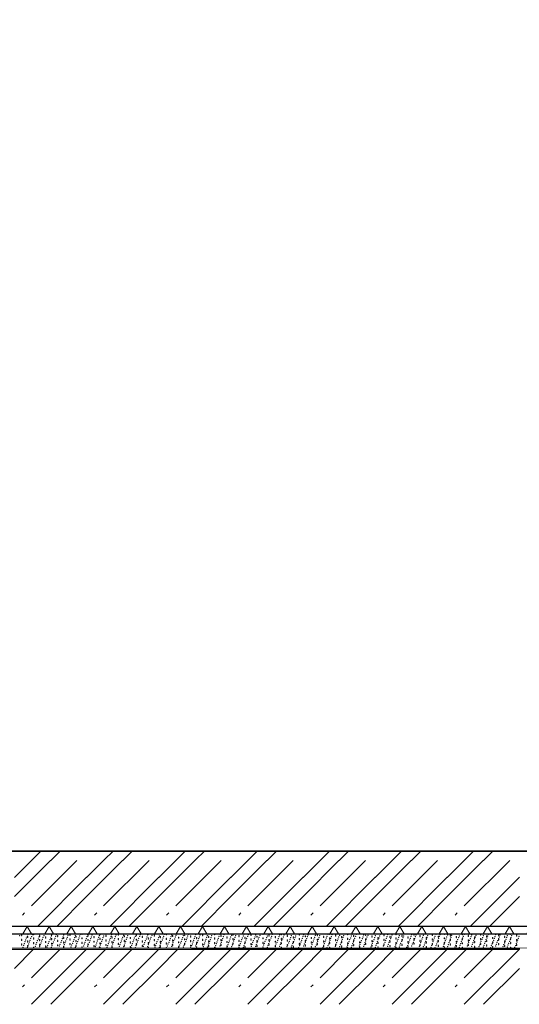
# Model space of a CAD drawing. Header units: millimetres. Extents: x 1798021 to 1815325, y -2500 to 6534.
# Tile 25 of 98: x 1807860 to 1809176, y 95 to 2689. Entities that reach past the tile are written whole.
import ezdxf

# ---------------------------------------------------------------- set-up
doc = ezdxf.new("R2010")
doc.units = ezdxf.units.MM
doc.header["$MEASUREMENT"] = 0
doc.linetypes.add('Wipeout_Contour', pattern=[1000, 0, -1000])
for name, color, linetype in [('2 - KÓTA NS.2D', 7, 'Continuous'), ('2 - ČÁRA HLAVNÍ.2D', 7, 'Continuous'), ('3 - ZÁKLADOVÉ DESKY.3D', 7, 'Continuous'), ('4 - PODLAHY.3D', 7, 'Continuous'), ('4 - ZDIVO - STĚNY NOSNÉ.3D', 7, 'Continuous'), ('Konstrukce – Dělicí čáry vrstev', 7, 'Continuous'), ('Nové_4 - ZDIVO - STĚNY NENOSNÉ.3D', 7, 'Continuous'), ('Nové_Výplně - Povrchové', 7, 'Continuous'), ('Výplně - Povrchové', 7, 'Continuous'), ('Výplně – Řezové', 7, 'Continuous')]:
    doc.layers.add(name, color=color, linetype=linetype)
doc.styles.add('GENEROVANÝ_STYL_1', font='Arial.ttf')
doc.linetypes.add('ČÁRA HYDROIZOLACE', pattern='A,0,[2,A ŘEZ A-A´1.Shx,S=3.968254,R=0,X=0,Y=0.0125],-500,0', length=500)
doc.dimstyles.new('GENEROVANÝ_STYL__1', dxfattribs={"dimtxt": 100, "dimasz": 85.5, "dimexe": 0.18, "dimexo": 450, "dimgap": 0, "dimtad": 1, "dimdec": 0, "dimzin": 0, "dimdsep": 46, "dimtxsty": 'GENEROVANÝ_STYL_1', "dimblk": 'ARROWHEAD_6', "dimblk1": 'ARROWHEAD_6', "dimblk2": 'ARROWHEAD_6', "dimcen": 0.09, "dimclrd": 256, "dimclre": 256, "dimclrt": 256, "dimazin": 0, "dimtfac": 1, "dimtdec": 4, "dimtmove": 0, "dimatfit": 3, "dimfxl": 1, "dimtolj": 1, "dimtzin": 0, "dimarcsym": 0})

# ---------------------------------------------------------------- blocks, each defined once
blk = doc.blocks.new('*X8', base_point=(1118812.4, 0))
at = {"layer": 'Výplně – Řezové', "color": 7, "linetype": 'Continuous', "lineweight": 0}
for p, q in [((1807891.3, 473.5), (1807917.8, 500)), ((1807941.9, 473.5), (1807968.4, 500)), ((1808081.3, 473.5), (1808107.8, 500)), ((1808131.9, 473.5), (1808158.4, 500)), ((1808271.3, 473.5), (1808297.8, 500)), ((1808321.9, 473.5), (1808348.4, 500)), ((1808461.3, 473.5), (1808487.8, 500)), ((1808511.9, 473.5), (1808538.4, 500)), ((1808651.3, 473.5), (1808677.8, 500)), ((1808701.9, 473.5), (1808728.4, 500)), ((1808841.3, 473.5), (1808867.8, 500)), ((1808891.9, 473.5), (1808918.4, 500)), ((1809031.3, 473.5), (1809057.8, 500)), ((1809081.9, 473.5), (1809108.4, 500)), ((1807846.6, 428.8), (1807891.3, 473.5)), ((1807846.6, 378.8), (1807941.3, 473.5)), ((1807891.3, 353.8), (1808011, 473.5)), ((1808036.6, 428.8), (1808081.3, 473.5)), ((1808036.6, 378.8), (1808131.3, 473.5)), ((1808081.3, 353.8), (1808201, 473.5)), ((1808226.6, 428.8), (1808271.3, 473.5)), ((1808226.6, 378.8), (1808321.3, 473.5)), ((1808271.3, 353.8), (1808391, 473.5)), ((1808416.6, 428.8), (1808461.3, 473.5)), ((1808416.6, 378.8), (1808511.3, 473.5)), ((1808461.3, 353.8), (1808581, 473.5)), ((1808606.6, 428.8), (1808651.3, 473.5)), ((1808606.6, 378.8), (1808701.3, 473.5)), ((1808651.3, 353.8), (1808771, 473.5)), ((1808796.6, 428.8), (1808841.3, 473.5)), ((1808796.6, 378.8), (1808891.3, 473.5)), ((1808841.3, 353.8), (1808961, 473.5)), ((1808986.6, 428.8), (1809031.3, 473.5)), ((1808986.6, 378.8), (1809081.3, 473.5)), ((1809031.3, 353.8), (1809151, 473.5)), ((1807907.2, 300), (1808036.6, 429.4)), ((1808097.2, 300), (1808226.6, 429.4)), ((1808287.2, 300), (1808416.6, 429.4)), ((1808477.2, 300), (1808606.6, 429.4)), ((1808667.2, 300), (1808796.6, 429.4)), ((1808857.2, 300), (1808986.6, 429.4)), ((1809047.2, 300), (1809176.6, 429.4)), ((1807957.8, 300), (1808036.6, 378.8)), ((1808147.8, 300), (1808226.6, 378.8)), ((1808337.8, 300), (1808416.6, 378.8)), ((1808527.8, 300), (1808606.6, 378.8)), ((1808717.8, 300), (1808796.6, 378.8)), ((1808907.8, 300), (1808986.6, 378.8)), ((1809097.8, 300), (1809176.6, 378.8)), ((1807867.3, 329.9), (1807873, 335.5)), ((1808057.3, 329.9), (1808063, 335.5)), ((1808247.3, 329.9), (1808253, 335.5)), ((1808437.3, 329.9), (1808443, 335.5)), ((1808627.3, 329.9), (1808633, 335.5)), ((1808817.3, 329.9), (1808823, 335.5)), ((1809007.3, 329.9), (1809013, 335.5))]:
    blk.add_line(p, q, dxfattribs=at)
blk = doc.blocks.new('Řez_4', base_point=(1118812.4, 0))
at = {"layer": 'Výplně – Řezové', "linetype": 'Continuous', "lineweight": 0, "true_color": 0x000000}
h = blk.add_hatch(dxfattribs=at)
h.set_pattern_fill('IZOLACE_TEPELNÁ_TUHÁ', color=18, style=0, pattern_type=2)
h.set_pattern_definition([(60, (1118812.397, 0), (-43.3012702, 25), []), (120, (1118812.397, 0), (43.3012702, 25), [])])
h.paths.add_polyline_path([(1800896.5, 300), (1800896.5, 280.3), (1812756.5, 280.3), (1812756.5, 300)])
at = {"layer": '3 - ZÁKLADOVÉ DESKY.3D', "color": 7, "linetype": 'Continuous', "lineweight": 60}
blk.add_line((1812756.5, 500), (1800896.5, 500), dxfattribs=at)
at = {"layer": '3 - ZÁKLADOVÉ DESKY.3D', "color": 7, "linetype": 'Continuous', "lineweight": 0}
blk.add_line((1812756.5, 280.3), (1800896.5, 280.3), dxfattribs=at)
at = {"layer": 'Konstrukce – Dělicí čáry vrstev', "color": 7, "linetype": 'Continuous', "lineweight": 30}
blk.add_line((1812756.5, 300), (1800896.5, 300), dxfattribs=at)
at = {"layer": '3 - ZÁKLADOVÉ DESKY.3D', "lineweight": 0}
blk.add_blockref('*X8', (1118812.4, 0), dxfattribs=at)
blk = doc.blocks.new('Řez_20', base_point=(1118812.4, 0))
at = {"color": 254, "linetype": 'Wipeout_Contour', "lineweight": 0, "ltscale": 412533108.0059386}
blk.add_wipeout([(1800920.2, 500), (1804497.5, 500), (1804497.5, 2600), (1805397.5, 2600), (1805397.5, 500), (1806676.5, 500), (1806676.5, 502.5), (1806976.5, 502.5), (1806976.5, 500), (1809927.5, 500), (1809927.5, 2600), (1810827.5, 2600), (1810827.5, 500), (1812755.5, 500), (1812755.5, 2087.6), (1811335.9, 5601.2), (1810067.7, 5400.4), (1810067.7, 5390.2), (1810003.5, 5390.2), (1809953, 5382.2), (1809956.1, 5382.2), (1809956.1, 5304.8), (1809959.7, 5298.2), (1809963, 5291.1), (1809965.8, 5283.8), (1809968.1, 5276.4), (1809970, 5268.8), (1809971.2, 5261.3), (1809972, 5253.7), (1809972.2, 5246.1), (1809971.9, 5238.7), (1809971, 5231.4), (1809969.6, 5224.3), (1809967.7, 5217.4), (1809965.2, 5210.8), (1809962.3, 5204.5), (1809958.9, 5198.5), (1809955, 5192.9), (1809950.7, 5187.8), (1809946, 5183.1), (1809940.9, 5178.9), (1809935.5, 5175.2), (1809929.7, 5172), (1809923.9, 5168.9), (1809923.7, 5168.8), (1809922.5, 5168.1), (1809834.1, 5120.8), (1809834.1, 5120.7), (1809833.9, 5120.6), (1809832.9, 5120.1), (1809826.9, 5117.5), (1809820.6, 5115.4), (1809814.1, 5114), (1809807.5, 5113.1), (1809800.7, 5112.8), (1809793.9, 5113.1), (1809787, 5114), (1809780.2, 5115.4), (1809773.3, 5117.5), (1809766.6, 5120.1), (1809760, 5123.3), (1809753.6, 5127), (1809747.4, 5131.2), (1809741.4, 5135.9), (1809735.7, 5141.1), (1809730.3, 5146.6), (1809725.3, 5152.6), (1809720.7, 5158.9), (1809716.5, 5165.5), (1809712.7, 5172.4), (1809709.4, 5179.5), (1809706.6, 5186.8), (1809704.3, 5194.2), (1809702.5, 5201.8), (1809701.2, 5209.4), (1809700.4, 5216.9), (1809700.2, 5224.5), (1809700.6, 5231.9), (1809701.4, 5239.2), (1809702.8, 5246.3), (1809704.8, 5253.2), (1809707.2, 5259.8), (1809710.1, 5266.1), (1809713.5, 5272.1), (1809717.4, 5277.7), (1809721.7, 5282.8), (1809726.4, 5287.5), (1809731.5, 5291.7), (1809736.9, 5295.4), (1809742.7, 5298.6), (1809743.7, 5299.1), (1809743.7, 5299.1), (1809743.9, 5299.2), (1809774.4, 5315.6), (1809774.4, 5353.9), (1809533.3, 5315.7), (1809533.3, 5305.9), (1809535.7, 5302.8), (1809540.2, 5296.5), (1809544.5, 5289.9), (1809548.4, 5283.2), (1809552, 5276.5), (1809555.2, 5269.7), (1809558, 5262.9), (1809560.4, 5256.1), (1809562.4, 5249.5), (1809563.9, 5242.9), (1809565, 5236.6), (1809565.6, 5230.4), (1809565.8, 5224.4), (1809565.5, 5218.8), (1809564.7, 5213.4), (1809563.5, 5208.5), (1809561.8, 5203.8), (1809559.7, 5199.6), (1809557.2, 5195.9), (1809554.3, 5192.5), (1809550.9, 5189.7), (1809543, 5183.7), (1809542, 5183.1), (1809541, 5182.2), (1809419.6, 5090.7), (1809419.4, 5090.6), (1809419.2, 5090.4), (1809417.9, 5089.4), (1809414.2, 5087.1), (1809410.2, 5085.2), (1809405.8, 5083.9), (1809401.2, 5083.1), (1809396.2, 5082.8), (1809391.1, 5083.1), (1809385.7, 5083.9), (1809380.2, 5085.2), (1809374.5, 5087.1), (1809368.7, 5089.4), (1809362.9, 5092.3), (1809357, 5095.6), (1809351.1, 5099.4), (1809345.3, 5103.6), (1809339.6, 5108.2), (1809333.9, 5113.2), (1809328.4, 5118.5), (1809323.1, 5124.2), (1809318, 5130.1), (1809313.2, 5136.3), (1809308.6, 5142.7), (1809304.4, 5149.2), (1809300.4, 5155.9), (1809296.9, 5162.6), (1809293.7, 5169.4), (1809290.8, 5176.2), (1809288.5, 5183), (1809286.5, 5189.7), (1809285, 5196.2), (1809283.9, 5202.6), (1809283.3, 5208.8), (1809283.1, 5214.7), (1809283.4, 5220.3), (1809284.2, 5225.7), (1809285.4, 5230.7), (1809287.1, 5235.3), (1809289.2, 5239.5), (1809291.7, 5243.3), (1809294.6, 5246.6), (1809297.9, 5249.5), (1809299.3, 5250.5), (1809299.4, 5250.6), (1809299.6, 5250.7), (1809346.7, 5286.2), (1809231.4, 5267.9), (1809234, 5262.9), (1809237.3, 5256.1), (1809240.4, 5249.5), (1809243.3, 5242.9), (1809245.8, 5236.6), (1809248, 5230.4), (1809249.9, 5224.4), (1809251.5, 5218.8), (1809252.7, 5213.4), (1809253.6, 5208.5), (1809254.1, 5203.8), (1809254.3, 5199.6), (1809254.1, 5195.9), (1809253.6, 5192.5), (1809252.7, 5189.7), (1809251.5, 5187.3), (1809249.9, 5185.5), (1809248, 5184.2), (1809238.2, 5178.2), (1809237.6, 5178), (1809235.8, 5176.7), (1809086.8, 5085.2), (1809086.7, 5085.1), (1809086.4, 5084.9), (1809084.8, 5083.9), (1809082.6, 5083.1), (1809080, 5082.8), (1809077.2, 5083.1), (1809074.1, 5083.9), (1809070.7, 5085.2), (1809067.2, 5087.1), (1809063.4, 5089.4), (1809059.4, 5092.3), (1809055.2, 5095.6), (1809051, 5099.4), (1809046.6, 5103.6), (1809042.1, 5108.2), (1809037.5, 5113.2), (1809033, 5118.5), (1809028.4, 5124.2), (1809023.9, 5130.1), (1809019.4, 5136.3), (1809015, 5142.7), (1809010.8, 5149.2), (1809006.6, 5155.9), (1809002.6, 5162.6), (1808998.8, 5169.4), (1808995.3, 5176.2), (1808991.9, 5183), (1808988.8, 5189.7), (1808986, 5196.2), (1808983.5, 5202.6), (1808981.2, 5208.8), (1808979.3, 5214.7), (1808977.8, 5220.3), (1808976.5, 5225.7), (1808976.2, 5227.5), (1803604.6, 4376.7)], dxfattribs=at).dxf.layer = 'Nové_Výplně - Povrchové'
blk = doc.blocks.new('Řez_40', base_point=(1118812.4, 0))
at = {"color": 254, "linetype": 'Wipeout_Contour', "lineweight": 0, "ltscale": 7239266.043565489}
blk.add_wipeout([(1812756.5, 280.3), (1806876.5, 280.3), (1806876.5, 279.8), (1812756.5, 279.8)], dxfattribs=at).dxf.layer = 'Výplně - Povrchové'
blk = doc.blocks.new('*X61', base_point=(1118812.4, 0))
at = {"layer": 'Výplně – Řezové', "color": 7, "linetype": 'Continuous', "lineweight": 0}
for p, q in [((1807846.6, 189.4), (1807896.1, 238.9)), ((1807891.3, 94.7), (1808035.5, 238.9)), ((1807891.3, 164.4), (1807965.8, 238.9)), ((1808036.6, 189.4), (1808086.1, 238.9)), ((1808081.3, 94.7), (1808225.5, 238.9)), ((1808081.3, 164.4), (1808155.8, 238.9)), ((1808226.6, 189.4), (1808276.1, 238.9)), ((1808271.3, 94.7), (1808415.5, 238.9)), ((1808271.3, 164.4), (1808345.8, 238.9)), ((1808416.6, 189.4), (1808466.1, 238.9)), ((1808461.3, 94.7), (1808605.5, 238.9)), ((1808461.3, 164.4), (1808535.8, 238.9)), ((1808606.6, 189.4), (1808656.1, 238.9)), ((1808651.3, 94.7), (1808795.5, 238.9)), ((1808651.3, 164.4), (1808725.8, 238.9)), ((1808796.6, 189.4), (1808846.1, 238.9)), ((1808841.3, 94.7), (1808985.5, 238.9)), ((1808841.3, 164.4), (1808915.8, 238.9)), ((1808986.6, 189.4), (1809036.1, 238.9)), ((1809031.3, 94.7), (1809175.5, 238.9)), ((1809031.3, 164.4), (1809105.8, 238.9)), ((1809176, 239.5), (1809176.3, 239.8)), ((1807941.9, 94.7), (1808036.6, 189.4)), ((1808131.9, 94.7), (1808226.6, 189.4)), ((1808321.9, 94.7), (1808416.6, 189.4)), ((1808511.9, 94.7), (1808606.6, 189.4)), ((1808701.9, 94.7), (1808796.6, 189.4)), ((1808891.9, 94.7), (1808986.6, 189.4)), ((1809081.9, 94.7), (1809176.6, 189.4)), ((1807867.3, 140.5), (1807873, 146.1)), ((1808057.3, 140.5), (1808063, 146.1)), ((1808247.3, 140.5), (1808253, 146.1)), ((1808437.3, 140.5), (1808443, 146.1)), ((1808627.3, 140.5), (1808633, 146.1)), ((1808817.3, 140.5), (1808823, 146.1)), ((1809007.3, 140.5), (1809013, 146.1))]:
    blk.add_line(p, q, dxfattribs=at)
blk = doc.blocks.new('Řez_41', base_point=(1118812.4, 0))
at = {"layer": 'Konstrukce – Dělicí čáry vrstev', "color": 7, "linetype": 'Continuous', "lineweight": 30}
for p, q in [((1809176, 238.9), (1804477, 238.9)), ((1809176.3, 243.8), (1809176, 238.9))]:
    blk.add_line(p, q, dxfattribs=at)
at = {"layer": '3 - ZÁKLADOVÉ DESKY.3D', "lineweight": 0}
blk.add_blockref('*X61', (1118812.4, 0), dxfattribs=at)
blk = doc.blocks.new('*X71', base_point=(1118812.4, 0))
at = {"layer": 'Výplně – Řezové', "color": 7, "linetype": 'Continuous', "lineweight": 0}
for p, q in [((1808312.4, 242.9), (1808812.4, 242.9)), ((1808812.4, 242.9), (1809176.2, 242.9))]:
    blk.add_line(p, q, dxfattribs=at)
blk = doc.blocks.new('Řez_46', base_point=(1118812.4, 0))
at = {"layer": '4 - PODLAHY.3D', "color": 181, "linetype": 'Continuous', "lineweight": 15, "true_color": 0x9e3eff}
blk.add_line((1809176.3, 243.9), (1804476.7, 243.9), dxfattribs=at)
at = {"layer": '4 - PODLAHY.3D', "lineweight": 0}
blk.add_blockref('*X71', (1118812.4, 0), dxfattribs=at)
blk = doc.blocks.new('Řez_47', base_point=(1118812.4, 0))
at = {"color": 254, "linetype": 'Wipeout_Contour', "lineweight": 0, "ltscale": 7235686.464103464}
blk.add_wipeout([(1806876.5, 279.8), (1806876.5, 243.9), (1809176.3, 243.9), (1812756.5, 279.8)], dxfattribs=at).dxf.layer = 'Výplně - Povrchové'
at = {"layer": '4 - PODLAHY.3D', "color": 181, "linetype": 'Continuous', "lineweight": 30, "true_color": 0x9e3eff}
blk.add_line((1812756.5, 279.8), (1806876.5, 279.8), dxfattribs=at)
at = {"layer": '4 - PODLAHY.3D', "color": 7, "linetype": 'Continuous', "lineweight": 0}
for p in [(1807860.5, 275.3), (1807865, 277.8), (1807865, 275.4), (1807865, 265.8), (1807865, 263.4), (1807876.2, 264.3), (1807878.1, 269.1), (1807880, 274), (1807880.9, 273.4), (1807880.9, 271), (1807880.9, 261.3), (1807881.8, 278.8), (1807887.5, 263.5), (1807889.4, 268.3), (1807891.3, 273.2), (1807893.1, 278.1), (1807896.8, 278.6), (1807896.8, 269), (1807896.8, 266.6), (1807907, 262.1), (1807908.9, 267), (1807910.7, 271.8), (1807912.6, 276.7), (1807912.8, 276.6), (1807912.8, 274.2), (1807912.8, 264.6), (1807912.8, 262.1), (1807918.3, 261.3), (1807920.2, 266.2), (1807922, 271.1), (1807923.9, 275.9), (1807928.7, 272.2), (1807928.7, 269.8), (1807928.7, 260.1), (1807937.8, 260), (1807939.7, 264.8), (1807941.5, 269.7), (1807943.4, 274.6), (1807944.6, 277.4), (1807944.6, 267.8), (1807944.6, 265.4), (1807945.3, 279.4), (1807951, 264.1), (1807952.8, 268.9), (1807954.7, 273.8), (1807956.5, 278.6), (1807960.5, 275.4), (1807960.5, 273), (1807960.5, 263.4), (1807960.5, 260.9), (1807970.4, 262.7), (1807972.3, 267.6), (1807974.2, 272.4), (1807976, 277.3), (1807976.4, 271), (1807976.4, 268.6), (1807981.7, 261.9), (1807983.6, 266.8), (1807985.5, 271.6), (1807987.3, 276.5), (1807992.3, 278.6), (1807992.3, 276.2), (1807992.3, 266.6), (1807992.3, 264.2), (1808001.2, 260.6), (1808003.1, 265.4), (1808005, 270.3), (1808006.8, 275.2), (1808008.2, 274.2), (1808008.2, 271.8), (1808008.2, 262.1), (1808008.2, 259.7), (1808012.5, 259.8), (1808014.4, 264.6), (1808016.2, 269.5), (1808018.1, 274.4), (1808020, 279.2), (1808024.1, 279.5), (1808024.1, 269.8), (1808024.1, 267.4), (1808033.9, 263.3), (1808035.7, 268.1), (1808037.6, 273), (1808039.5, 277.9), (1808040, 277.4), (1808040, 275), (1808040, 265.4), (1808040, 262.9), (1808045.2, 262.5), (1808047, 267.4), (1808048.9, 272.2), (1808050.8, 277.1), (1808055.9, 273), (1808055.9, 270.6), (1808055.9, 260.9), (1808064.7, 261.1), (1808066.5, 266), (1808068.4, 270.9), (1808070.3, 275.7), (1808071.9, 278.2), (1808071.9, 268.6), (1808071.9, 266.2), (1808075.9, 260.4), (1808077.8, 265.2), (1808079.7, 270.1), (1808081.5, 275), (1808087.8, 276.2), (1808087.8, 273.8), (1808087.8, 264.2), (1808087.8, 261.7), (1808097.3, 263.9), (1808099.2, 268.7), (1808101, 273.6), (1808102.9, 278.5), (1808103.7, 271.8), (1808103.7, 269.4), (1808103.7, 259.7), (1808108.6, 263.1), (1808110.5, 267.9), (1808112.3, 272.8), (1808114.2, 277.7), (1808119.6, 279.5), (1808119.6, 277), (1808119.6, 267.4), (1808119.6, 265), (1808128.1, 261.7), (1808130, 266.6), (1808131.8, 271.5), (1808133.7, 276.3), (1808135.5, 275), (1808135.5, 272.6), (1808135.5, 262.9), (1808135.5, 260.5), (1808139.4, 260.9), (1808141.2, 265.8), (1808143.1, 270.7), (1808145, 275.5), (1808151.4, 270.6), (1808151.4, 268.2), (1808158.9, 259.6), (1808160.7, 264.5), (1808162.6, 269.3), (1808164.5, 274.2), (1808166.3, 279), (1808167.3, 278.2), (1808167.3, 275.8), (1808167.3, 266.2), (1808167.3, 263.8), (1808172, 263.7), (1808173.9, 268.5), (1808175.8, 273.4), (1808177.6, 278.3), (1808183.2, 273.8), (1808183.2, 271.4), (1808183.2, 261.7), (1808191.5, 262.3), (1808193.4, 267.2), (1808195.2, 272), (1808197.1, 276.9), (1808199.1, 279.1), (1808199.1, 269.4), (1808199.1, 267), (1808202.8, 261.5), (1808204.7, 266.4), (1808206.5, 271.3), (1808208.4, 276.1), (1808215, 277), (1808215, 274.6), (1808215, 265), (1808215, 262.5), (1808222.3, 260.2), (1808224.2, 265), (1808226, 269.9), (1808227.9, 274.8), (1808229.8, 279.6), (1808231, 272.6), (1808231, 270.2), (1808231, 260.5), (1808235.5, 264.3), (1808237.3, 269.1), (1808239.2, 274), (1808241, 278.8), (1808246.9, 277.8), (1808246.9, 268.2), (1808246.9, 265.8), (1808254.9, 262.9), (1808256.8, 267.8), (1808258.7, 272.6), (1808260.5, 277.5), (1808262.8, 275.8), (1808262.8, 273.4), (1808262.8, 263.8), (1808262.8, 261.3), (1808266.2, 262.1), (1808268.1, 267), (1808270, 271.8), (1808271.8, 276.7), (1808278.7, 271.4), (1808278.7, 269), (1808285.7, 260.8), (1808287.6, 265.6), (1808289.5, 270.5), (1808291.3, 275.4), (1808294.6, 279.1), (1808294.6, 276.6), (1808294.6, 267), (1808294.6, 264.6), (1808297, 260), (1808298.9, 264.8), (1808300.7, 269.7), (1808302.6, 274.6), (1808304.5, 279.4), (1808310.5, 274.6), (1808310.5, 272.2), (1808310.5, 262.5), (1808310.5, 260.1), (1808318.4, 263.5), (1808320.2, 268.3), (1808322.1, 273.2), (1808324, 278.1), (1808326.4, 270.2), (1808326.4, 267.8), (1808329.7, 262.7), (1808331.5, 267.6), (1808333.4, 272.4), (1808335.3, 277.3), (1808342.3, 277.8), (1808342.3, 275.4), (1808342.3, 265.8), (1808342.3, 263.4), (1808349.2, 261.3), (1808351, 266.2), (1808352.9, 271.1), (1808354.8, 275.9), (1808358.2, 273.4), (1808358.2, 271), (1808358.2, 261.3), (1808360.4, 260.6), (1808362.3, 265.4), (1808364.2, 270.3), (1808366, 275.2), (1808374.1, 278.6), (1808374.1, 269), (1808374.1, 266.6), (1808381.8, 264.1), (1808383.7, 268.9), (1808385.5, 273.8), (1808387.4, 278.7), (1808390.1, 276.6), (1808390.1, 274.2), (1808390.1, 264.6), (1808390.1, 262.1), (1808393.1, 263.3), (1808395, 268.1), (1808396.8, 273), (1808398.7, 277.9), (1808406, 272.2), (1808406, 269.8), (1808406, 260.1), (1808412.6, 261.9), (1808414.5, 266.8), (1808416.3, 271.7), (1808418.2, 276.5), (1808421.9, 277.4), (1808421.9, 267.8), (1808421.9, 265.4), (1808423.9, 261.1), (1808425.7, 266), (1808427.6, 270.9), (1808429.5, 275.7), (1808437.8, 275.4), (1808437.8, 273), (1808437.8, 263.4), (1808437.8, 260.9), (1808443.4, 259.8), (1808445.2, 264.7), (1808447.1, 269.5), (1808449, 274.4), (1808450.8, 279.2), (1808453.7, 271), (1808453.7, 268.6), (1808456.5, 263.9), (1808458.4, 268.7), (1808460.3, 273.6), (1808462.1, 278.5), (1808469.6, 278.6), (1808469.6, 276.2), (1808469.6, 266.6), (1808469.6, 264.2), (1808476, 262.5), (1808477.9, 267.4), (1808479.7, 272.2), (1808481.6, 277.1), (1808485.5, 274.2), (1808485.5, 271.8), (1808485.5, 262.1), (1808485.5, 259.7), (1808487.3, 261.7), (1808489.2, 266.6), (1808491, 271.5), (1808492.9, 276.3), (1808501.4, 279.5), (1808501.4, 269.8), (1808501.4, 267.4), (1808506.8, 260.4), (1808508.7, 265.2), (1808510.5, 270.1), (1808512.4, 275), (1808517.3, 277.4), (1808517.3, 275), (1808517.3, 265.4), (1808517.3, 262.9), (1808518.1, 259.6), (1808519.9, 264.4), (1808521.8, 269.3), (1808523.7, 274.2), (1808525.5, 279), (1808533.2, 273), (1808533.2, 270.6), (1808533.2, 260.9), (1808539.4, 263.1), (1808541.3, 268), (1808543.2, 272.8), (1808545, 277.7), (1808549.2, 278.2), (1808549.2, 268.6), (1808549.2, 266.2), (1808550.7, 262.3), (1808552.6, 267.2), (1808554.5, 272), (1808556.3, 276.9), (1808565.1, 276.2), (1808565.1, 273.8), (1808565.1, 264.2), (1808565.1, 261.7), (1808570.2, 261), (1808572.1, 265.8), (1808574, 270.7), (1808575.8, 275.5), (1808581, 271.8), (1808581, 269.4), (1808581, 259.7), (1808581.5, 260.2), (1808583.4, 265), (1808585.2, 269.9), (1808587.1, 274.8), (1808589, 279.6), (1808596.9, 279.5), (1808596.9, 277), (1808596.9, 267.4), (1808596.9, 265), (1808602.9, 263.7), (1808604.7, 268.5), (1808606.6, 273.4), (1808608.5, 278.3), (1808612.8, 275), (1808612.8, 272.6), (1808612.8, 262.9), (1808612.8, 260.5), (1808614.2, 262.9), (1808616, 267.8), (1808617.9, 272.6), (1808619.8, 277.5), (1808628.7, 270.6), (1808628.7, 268.2), (1808633.7, 261.5), (1808635.5, 266.4), (1808637.4, 271.3), (1808639.3, 276.1), (1808644.6, 278.2), (1808644.6, 275.8), (1808644.6, 266.2), (1808644.6, 263.8), (1808644.9, 260.8), (1808646.8, 265.6), (1808648.7, 270.5), (1808650.5, 275.3), (1808660.5, 273.8), (1808660.5, 271.4), (1808660.5, 261.7), (1808666.3, 264.3), (1808668.2, 269.1), (1808670, 274), (1808671.9, 278.9), (1808676.4, 279.1), (1808676.4, 269.4), (1808676.4, 267), (1808677.6, 263.5), (1808679.5, 268.3), (1808681.3, 273.2), (1808683.2, 278.1), (1808692.3, 277), (1808692.3, 274.6), (1808692.3, 265), (1808692.3, 262.5), (1808697.1, 262.1), (1808699, 267), (1808700.8, 271.9), (1808702.7, 276.7), (1808708.3, 272.6), (1808708.3, 270.2), (1808708.3, 260.5), (1808708.4, 261.3), (1808710.2, 266.2), (1808712.1, 271.1), (1808714, 275.9), (1808724.2, 277.8), (1808724.2, 268.2), (1808724.2, 265.8), (1808727.9, 260), (1808729.7, 264.8), (1808731.6, 269.7), (1808733.5, 274.6), (1808735.3, 279.4), (1808740.1, 275.8), (1808740.1, 273.4), (1808740.1, 263.8), (1808740.1, 261.3), (1808741, 264.1), (1808742.9, 268.9), (1808744.8, 273.8), (1808746.6, 278.7), (1808756, 271.4), (1808756, 269), (1808760.5, 262.7), (1808762.4, 267.6), (1808764.2, 272.4), (1808766.1, 277.3), (1808771.8, 261.9), (1808771.9, 279.1), (1808771.9, 276.6), (1808771.9, 267), (1808771.9, 264.6), (1808773.7, 266.8), (1808775.5, 271.7), (1808777.4, 276.5), (1808787.8, 274.6), (1808787.8, 272.2), (1808787.8, 262.5), (1808787.8, 260.1), (1808791.3, 260.6), (1808793.2, 265.4), (1808795, 270.3), (1808796.9, 275.2), (1808802.6, 259.8), (1808803.7, 270.2), (1808803.7, 267.8), (1808804.4, 264.6), (1808806.3, 269.5), (1808808.2, 274.4), (1808810, 279.2), (1808819.6, 277.8), (1808819.6, 275.4), (1808819.6, 265.8), (1808819.6, 263.4), (1808823.9, 263.3), (1808825.8, 268.2), (1808827.7, 273), (1808829.5, 277.9), (1808835.2, 262.5), (1808835.5, 273.4), (1808835.5, 271), (1808835.5, 261.3), (1808837.1, 267.4), (1808839, 272.2), (1808840.8, 277.1), (1808851.4, 278.6), (1808851.4, 269), (1808851.4, 266.6), (1808854.7, 261.2), (1808856.6, 266), (1808858.5, 270.9), (1808860.3, 275.7), (1808866, 260.4), (1808867.4, 276.6), (1808867.4, 274.2), (1808867.4, 264.6), (1808867.4, 262.1), (1808867.9, 265.2), (1808869.7, 270.1), (1808871.6, 275), (1808883.3, 272.2), (1808883.3, 269.8), (1808883.3, 260.1), (1808887.4, 263.9), (1808889.2, 268.7), (1808891.1, 273.6), (1808893, 278.5), (1808898.7, 263.1), (1808899.2, 277.4), (1808899.2, 267.8), (1808899.2, 265.4), (1808900.5, 268), (1808902.4, 272.8), (1808904.3, 277.7), (1808915.1, 275.4), (1808915.1, 273), (1808915.1, 263.4), (1808915.1, 260.9), (1808918.2, 261.7), (1808920, 266.6), (1808921.9, 271.5), (1808923.8, 276.3), (1808929.4, 261), (1808931, 271), (1808931, 268.6), (1808931.3, 265.8), (1808933.2, 270.7), (1808935, 275.5), (1808946.9, 278.6), (1808946.9, 276.2), (1808946.9, 266.6), (1808946.9, 264.2), (1808948.9, 259.6), (1808950.8, 264.5), (1808952.7, 269.3), (1808954.5, 274.2), (1808956.4, 279.1), (1808962.1, 263.7), (1808962.8, 274.2), (1808962.8, 271.8), (1808962.8, 262.1), (1808962.8, 259.7), (1808964, 268.5), (1808965.8, 273.4), (1808967.7, 278.3), (1808978.7, 279.5), (1808978.7, 269.8), (1808978.7, 267.4), (1808981.6, 262.3), (1808983.4, 267.2), (1808985.3, 272), (1808987.2, 276.9), (1808992.9, 261.5), (1808994.6, 277.4), (1808994.6, 275), (1808994.6, 265.4), (1808994.6, 262.9), (1808994.7, 266.4), (1808996.6, 271.3), (1808998.5, 276.1), (1809010.5, 273), (1809010.5, 270.6), (1809010.5, 260.9), (1809012.4, 260.2), (1809014.2, 265), (1809016.1, 269.9), (1809018, 274.8), (1809019.8, 279.6), (1809025.5, 264.3), (1809026.5, 278.2), (1809026.5, 268.6), (1809026.5, 266.2), (1809027.4, 269.1), (1809029.2, 274), (1809031.1, 278.9), (1809042.4, 276.2), (1809042.4, 273.8), (1809042.4, 264.2), (1809042.4, 261.7), (1809045, 262.9), (1809046.9, 267.8), (1809048.7, 272.6), (1809050.6, 277.5), (1809056.3, 262.1), (1809058.2, 267), (1809058.3, 271.8), (1809058.3, 269.4), (1809058.3, 259.7), (1809060, 271.8), (1809061.9, 276.7), (1809074.2, 279.5), (1809074.2, 277), (1809074.2, 267.4), (1809074.2, 265), (1809075.8, 260.8), (1809077.7, 265.6), (1809079.5, 270.5), (1809081.4, 275.4), (1809087.1, 260), (1809088.9, 264.8), (1809090.1, 275), (1809090.1, 272.6), (1809090.1, 262.9), (1809090.1, 260.5), (1809090.8, 269.7), (1809092.7, 274.6), (1809094.5, 279.4), (1809106, 270.6), (1809106, 268.2), (1809108.4, 263.5), (1809110.3, 268.4), (1809112.2, 273.2), (1809114, 278.1), (1809119.7, 262.7), (1809121.6, 267.6), (1809121.9, 278.2), (1809121.9, 275.8), (1809121.9, 266.2), (1809121.9, 263.8), (1809123.5, 272.4), (1809125.3, 277.3), (1809137.8, 273.8), (1809137.8, 271.4), (1809137.8, 261.7), (1809139.2, 261.3), (1809141.1, 266.2), (1809143, 271.1), (1809144.8, 275.9), (1809150.5, 260.6), (1809152.4, 265.4), (1809153.7, 279.1), (1809153.7, 269.4), (1809153.7, 267), (1809154.2, 270.3), (1809156.1, 275.2), (1809169.6, 277), (1809169.6, 274.6), (1809169.6, 265), (1809169.6, 262.5), (1809171.9, 264.1), (1809173.7, 268.9), (1809175.6, 273.8), (1807865, 253.7), (1807865, 251.3), (1807868.8, 244.8), (1807870.6, 249.7), (1807872.5, 254.5), (1807874.4, 259.4), (1807880.1, 244), (1807880.9, 258.9), (1807880.9, 249.3), (1807880.9, 246.8), (1807881.9, 248.9), (1807883.8, 253.7), (1807885.7, 258.6), (1807896.8, 256.9), (1807896.8, 254.5), (1807896.8, 244.8), (1807901.4, 247.5), (1807903.3, 252.4), (1807905.2, 257.3), (1807912.7, 246.7), (1807912.8, 252.5), (1807912.8, 250.1), (1807914.6, 251.6), (1807916.4, 256.5), (1807928.7, 257.7), (1807928.7, 248.1), (1807928.7, 245.6), (1807932.2, 245.4), (1807934.1, 250.2), (1807935.9, 255.1), (1807943.5, 244.6), (1807944.6, 255.7), (1807944.6, 253.3), (1807945.4, 249.5), (1807947.2, 254.3), (1807949.1, 259.2), (1807960.5, 251.3), (1807960.5, 248.9), (1807964.9, 248.1), (1807966.7, 253), (1807968.6, 257.8), (1807976.1, 247.3), (1807976.4, 258.9), (1807976.4, 256.5), (1807976.4, 246.8), (1807976.4, 244.4), (1807978, 252.2), (1807979.9, 257.1), (1807992.3, 254.5), (1807992.3, 252.1), (1807995.6, 246), (1807997.5, 250.8), (1807999.4, 255.7), (1808006.9, 245.2), (1808008.2, 250.1), (1808008.2, 247.6), (1808008.8, 250), (1808010.7, 254.9), (1808024.1, 257.7), (1808024.1, 255.3), (1808024.1, 245.6), (1808028.3, 248.7), (1808030.1, 253.6), (1808032, 258.4), (1808039.6, 247.9), (1808040, 253.3), (1808040, 250.9), (1808041.4, 252.8), (1808043.3, 257.6), (1808055.9, 258.5), (1808055.9, 248.9), (1808055.9, 246.4), (1808059.1, 246.6), (1808060.9, 251.4), (1808062.8, 256.3), (1808070.3, 245.8), (1808071.9, 256.5), (1808071.9, 254.1), (1808071.9, 244.4), (1808072.2, 250.6), (1808074.1, 255.5), (1808087.8, 252.1), (1808087.8, 249.7), (1808089.8, 244.4), (1808091.7, 249.3), (1808093.6, 254.1), (1808095.4, 259), (1808103, 248.5), (1808103.7, 257.3), (1808103.7, 247.6), (1808103.7, 245.2), (1808104.9, 253.4), (1808106.7, 258.2), (1808119.6, 255.3), (1808119.6, 252.9), (1808122.5, 247.1), (1808124.4, 252), (1808126.2, 256.9), (1808133.8, 246.4), (1808135.5, 250.9), (1808135.5, 248.5), (1808135.6, 251.2), (1808137.5, 256.1), (1808151.4, 258.5), (1808151.4, 256.1), (1808151.4, 246.4), (1808151.4, 244), (1808153.3, 245), (1808155.1, 249.9), (1808157, 254.7), (1808164.6, 244.2), (1808166.4, 249.1), (1808167.3, 254.1), (1808167.3, 251.7), (1808168.3, 253.9), (1808170.2, 258.8), (1808183.2, 259.3), (1808183.2, 249.7), (1808183.2, 247.2), (1808185.9, 247.7), (1808187.8, 252.6), (1808189.7, 257.4), (1808197.2, 246.9), (1808199.1, 257.3), (1808199.1, 254.9), (1808199.1, 251.8), (1808199.1, 245.2), (1808200.9, 256.7), (1808215, 252.9), (1808215, 250.5), (1808216.7, 245.6), (1808218.6, 250.4), (1808220.4, 255.3), (1808228, 244.8), (1808229.9, 249.7), (1808231, 258.1), (1808231, 248.5), (1808231, 246), (1808231.7, 254.5), (1808233.6, 259.4), (1808246.9, 256.1), (1808246.9, 253.7), (1808246.9, 244), (1808249.3, 248.3), (1808251.2, 253.2), (1808253.1, 258), (1808260.6, 247.5), (1808262.5, 252.4), (1808262.8, 251.7), (1808262.8, 249.3), (1808264.4, 257.2), (1808278.7, 259.3), (1808278.7, 256.9), (1808278.7, 247.2), (1808278.7, 244.8), (1808280.1, 246.2), (1808282, 251), (1808283.9, 255.9), (1808291.4, 245.4), (1808293.3, 250.2), (1808294.6, 254.9), (1808294.6, 252.5), (1808295.1, 255.1), (1808310.5, 250.5), (1808310.5, 248.1), (1808310.9, 244), (1808312.8, 248.9), (1808314.6, 253.8), (1808316.5, 258.6), (1808324.1, 248.1), (1808325.9, 253), (1808326.4, 258.1), (1808326.4, 255.7), (1808326.4, 246), (1808327.8, 257.8), (1808342.3, 253.7), (1808342.3, 251.3), (1808343.6, 246.7), (1808345.4, 251.6), (1808347.3, 256.5), (1808354.8, 246), (1808356.7, 250.8), (1808358.2, 258.9), (1808358.2, 249.3), (1808358.2, 246.8), (1808358.6, 255.7), (1808374.1, 256.9), (1808374.1, 254.5), (1808374.1, 244.8), (1808374.3, 244.6), (1808376.2, 249.5), (1808378.1, 254.3), (1808379.9, 259.2), (1808387.5, 248.7), (1808389.4, 253.6), (1808390.1, 252.5), (1808390.1, 250.1), (1808391.2, 258.4), (1808406, 257.7), (1808406, 248.1), (1808406, 245.6), (1808407, 247.3), (1808408.9, 252.2), (1808410.7, 257.1), (1808418.3, 246.5), (1808420.1, 251.4), (1808421.9, 255.7), (1808421.9, 253.3), (1808422, 256.3), (1808437.8, 251.3), (1808437.8, 248.9), (1808437.8, 245.2), (1808439.6, 250.1), (1808441.5, 254.9), (1808449.1, 244.4), (1808450.9, 249.3), (1808452.8, 254.1), (1808453.7, 258.9), (1808453.7, 256.5), (1808453.7, 246.8), (1808453.7, 244.4), (1808454.7, 259), (1808469.6, 254.5), (1808469.6, 252.1), (1808470.4, 247.9), (1808472.3, 252.8), (1808474.1, 257.6), (1808481.7, 247.1), (1808483.6, 252), (1808485.4, 256.9), (1808485.5, 250.1), (1808485.5, 247.6), (1808501.2, 245.8), (1808501.4, 257.7), (1808501.4, 255.3), (1808501.4, 245.6), (1808503.1, 250.6), (1808504.9, 255.5), (1808512.5, 245), (1808514.4, 249.9), (1808516.2, 254.7), (1808517.3, 253.3), (1808517.3, 250.9), (1808533.2, 258.5), (1808533.2, 248.9), (1808533.2, 246.4), (1808533.8, 248.5), (1808535.7, 253.4), (1808537.6, 258.2), (1808545.1, 247.7), (1808547, 252.6), (1808548.9, 257.4), (1808549.2, 256.5), (1808549.2, 254.1), (1808549.2, 244.4), (1808564.6, 246.4), (1808565.1, 252.1), (1808565.1, 249.7), (1808566.5, 251.2), (1808568.4, 256.1), (1808575.9, 245.6), (1808577.8, 250.4), (1808579.6, 255.3), (1808581, 257.3), (1808581, 247.6), (1808581, 245.2), (1808595.4, 244.2), (1808596.9, 255.3), (1808596.9, 252.9), (1808597.3, 249.1), (1808599.1, 253.9), (1808601, 258.8), (1808608.6, 248.3), (1808610.4, 253.2), (1808612.3, 258), (1808612.8, 250.9), (1808612.8, 248.5), (1808628.1, 246.9), (1808628.7, 258.5), (1808628.7, 256.1), (1808628.7, 246.4), (1808628.7, 244), (1808629.9, 251.8), (1808631.8, 256.7), (1808639.3, 246.2), (1808641.2, 251), (1808643.1, 255.9), (1808644.6, 254.1), (1808644.6, 251.7), (1808658.8, 244.8), (1808660.5, 259.3), (1808660.5, 249.7), (1808660.5, 247.2), (1808660.7, 249.7), (1808662.6, 254.5), (1808664.4, 259.4), (1808670.1, 244), (1808672, 248.9), (1808673.9, 253.7), (1808675.7, 258.6), (1808676.4, 257.3), (1808676.4, 254.9), (1808676.4, 245.2), (1808691.5, 247.5), (1808692.3, 252.9), (1808692.3, 250.5), (1808693.4, 252.4), (1808695.2, 257.3), (1808702.8, 246.7), (1808704.6, 251.6), (1808706.5, 256.5), (1808708.3, 258.1), (1808708.3, 248.5), (1808708.3, 246), (1808722.3, 245.4), (1808724.1, 250.3), (1808724.2, 256.1), (1808724.2, 253.7), (1808724.2, 244), (1808726, 255.1), (1808733.6, 244.6), (1808735.4, 249.5), (1808737.3, 254.3), (1808739.2, 259.2), (1808740.1, 251.7), (1808740.1, 249.3), (1808754.9, 248.1), (1808756, 259.3), (1808756, 256.9), (1808756, 247.2), (1808756, 244.8), (1808756.8, 253), (1808758.6, 257.8), (1808766.2, 247.3), (1808768.1, 252.2), (1808769.9, 257.1), (1808771.9, 254.9), (1808771.9, 252.5), (1808785.7, 246), (1808787.6, 250.8), (1808787.8, 250.5), (1808787.8, 248.1), (1808789.4, 255.7), (1808797, 245.2), (1808798.9, 250.1), (1808800.7, 254.9), (1808803.7, 258.1), (1808803.7, 255.7), (1808803.7, 246), (1808818.3, 248.7), (1808819.6, 253.7), (1808819.6, 251.3), (1808820.2, 253.6), (1808822.1, 258.4), (1808829.6, 247.9), (1808831.5, 252.8), (1808833.4, 257.6), (1808835.5, 258.9), (1808835.5, 249.3), (1808835.5, 246.8), (1808849.1, 246.6), (1808851, 251.4), (1808851.4, 256.9), (1808851.4, 254.5), (1808851.4, 244.8), (1808852.9, 256.3), (1808860.4, 245.8), (1808862.3, 250.6), (1808864.1, 255.5), (1808867.4, 252.5), (1808867.4, 250.1), (1808879.9, 244.4), (1808881.8, 249.3), (1808883.3, 257.7), (1808883.3, 248.1), (1808883.3, 245.6), (1808883.6, 254.1), (1808885.5, 259), (1808893.1, 248.5), (1808894.9, 253.4), (1808896.8, 258.2), (1808899.2, 255.7), (1808899.2, 253.3), (1808912.6, 247.1), (1808914.4, 252), (1808915.1, 251.3), (1808915.1, 248.9), (1808916.3, 256.9), (1808923.8, 246.4), (1808925.7, 251.2), (1808927.6, 256.1), (1808931, 258.9), (1808931, 256.5), (1808931, 246.8), (1808931, 244.4), (1808943.3, 245), (1808945.2, 249.9), (1808946.9, 254.5), (1808946.9, 252.1), (1808947.1, 254.7), (1808954.6, 244.2), (1808956.5, 249.1), (1808958.4, 253.9), (1808960.2, 258.8), (1808962.8, 250.1), (1808962.8, 247.6), (1808976, 247.7), (1808977.9, 252.6), (1808978.7, 257.7), (1808978.7, 255.3), (1808978.7, 245.6), (1808979.7, 257.5), (1808987.3, 246.9), (1808989.1, 251.8), (1808991, 256.7), (1808994.6, 253.3), (1808994.6, 250.9), (1809006.8, 245.6), (1809008.6, 250.5), (1809010.5, 258.5), (1809010.5, 255.3), (1809010.5, 248.9), (1809010.5, 246.4), (1809018.1, 244.8), (1809019.9, 249.7), (1809021.8, 254.5), (1809023.7, 259.4), (1809026.5, 256.5), (1809026.5, 254.1), (1809026.5, 244.4), (1809039.4, 248.3), (1809041.3, 253.2), (1809042.4, 252.1), (1809042.4, 249.7), (1809043.1, 258), (1809050.7, 247.5), (1809052.6, 252.4), (1809054.4, 257.3), (1809058.3, 257.3), (1809058.3, 247.6), (1809058.3, 245.2), (1809070.2, 246.2), (1809072.1, 251), (1809073.9, 255.9), (1809074.2, 255.3), (1809074.2, 252.9), (1809081.5, 245.4), (1809083.4, 250.3), (1809085.2, 255.1), (1809090.1, 250.9), (1809090.1, 248.5), (1809101, 244), (1809102.8, 248.9), (1809104.7, 253.8), (1809106, 258.5), (1809106, 256.1), (1809106, 246.4), (1809106, 244), (1809106.6, 258.6), (1809114.1, 248.1), (1809116, 253), (1809117.9, 257.8), (1809121.9, 254.1), (1809121.9, 251.7), (1809133.6, 246.8), (1809135.5, 251.6), (1809137.4, 256.5), (1809137.8, 259.3), (1809137.8, 249.7), (1809137.8, 247.2), (1809144.9, 246), (1809146.8, 250.8), (1809148.6, 255.7), (1809153.7, 257.3), (1809153.7, 254.9), (1809153.7, 245.2), (1809164.4, 244.6), (1809166.3, 249.5), (1809168.1, 254.3), (1809169.6, 252.9), (1809169.6, 250.5), (1809170, 259.2)]:
    blk.add_point(p, dxfattribs=at)
blk = doc.blocks.new('*D160', base_point=(1118812.4, 0))
at = {"layer": '2 - KÓTA NS.2D', "color": 96, "linetype": 'Continuous', "lineweight": 15, "true_color": 0x007d00}
for p, q in [((1811607.6, 545), (1811697.6, 455)), ((1811607.6, 325.3), (1811697.6, 235.3))]:
    blk.add_line(p, q, dxfattribs=at)
at = {"layer": '2 - KÓTA NS.2D', "color": 96, "linetype": 'Continuous', "lineweight": 0, "true_color": 0x007d00}
for p, q in [((1811652.6, 280.3), (1811652.6, 500)), ((1812102.6, 280.3), (1811568.2, 280.3)), ((1811652.6, -119.7), (1811652.6, 280.3))]:
    blk.add_line(p, q, dxfattribs=at)
blk = doc.blocks.new('ARROWHEAD_6')
at = {"color": 0, "linetype": 'Continuous', "lineweight": 0}
for p, q in [((-0.5, -0.5), (0.5, 0.5)), ((0, 0), (-1, 0))]:
    blk.add_line(p, q, dxfattribs=at)
blk = doc.blocks.new('*D161', base_point=(1118812.4, 0))
at = {"layer": '2 - KÓTA NS.2D', "color": 96, "linetype": 'Continuous', "lineweight": 0, "true_color": 0x007d00}
for p, q in [((1811652.6, 2000), (1811652.6, 2067.5)), ((1812102.6, 2000), (1811568.2, 2000)), ((1811652.6, 500), (1811652.6, 2000)), ((1811736.9, 500), (1811202.6, 500)), ((1811652.6, 280.3), (1811652.6, 500))]:
    blk.add_line(p, q, dxfattribs=at)
at = {"layer": '2 - KÓTA NS.2D', "color": 96, "linetype": 'Continuous', "lineweight": 15, "true_color": 0x007d00}
for p, q in [((1811697.6, 1955), (1811607.6, 2045)), ((1811607.6, 545), (1811697.6, 455))]:
    blk.add_line(p, q, dxfattribs=at)
at = {"layer": '2 - KÓTA NS.2D', "color": 96, "lineweight": 0, "true_color": 0x007d00, "char_height": 100, "attachment_point": 7, "rotation": 90, "style": 'GENEROVANÝ_STYL_1'}
for s, insert in [('\\A1;{\\pql;\\fArial|b0|i0|c0|p0;\\W1.000000;1\xa0500}', (1811632.6, 1192.8)), ('\\A1;{\\pql;\\fArial|b0|i0|c0|p0;\\W1.000000;220}', (1811632.6, 545))]:
    blk.add_mtext(s, dxfattribs=dict(at, insert=insert))

msp = doc.modelspace()

# ---------------------------------------------------------------- block references
at = {"layer": '3 - ZÁKLADOVÉ DESKY.3D', "lineweight": 0}
msp.add_blockref('Řez_4', (1118812.4, 0), dxfattribs=at)

# ---------------------------------------------------------------- next in the draw order: block references
at = {"layer": '4 - ZDIVO - STĚNY NOSNÉ.3D', "lineweight": 0}
msp.add_blockref('Řez_40', (1118812.4, 0), dxfattribs=at)
at = {"layer": 'Nové_4 - ZDIVO - STĚNY NENOSNÉ.3D', "lineweight": 0}
msp.add_blockref('Řez_20', (1118812.4, 0), dxfattribs=at)

# ---------------------------------------------------------------- next in the draw order: block references
at = {"layer": '3 - ZÁKLADOVÉ DESKY.3D', "lineweight": 0}
msp.add_blockref('Řez_41', (1118812.4, 0), dxfattribs=at)

# ---------------------------------------------------------------- next in the draw order: block references
at = {"layer": '4 - PODLAHY.3D', "lineweight": 0}
msp.add_blockref('Řez_46', (1118812.4, 0), dxfattribs=at)

# ---------------------------------------------------------------- next in the draw order: block references
msp.add_blockref('Řez_47', (1118812.4, 0), dxfattribs=at)

# ---------------------------------------------------------------- next in the draw order: linework, layer by layer
at = {"layer": '2 - ČÁRA HLAVNÍ.2D', "color": 181, "linetype": 'ČÁRA HYDROIZOLACE', "lineweight": 15, "true_color": 0x9e3eff}
msp.add_line((1806830.5, 244.8), (1809502, 242.1), dxfattribs=at)

# ---------------------------------------------------------------- next in the draw order: dimensions: what is measured, and where the dimension line sits
at = {"layer": '2 - KÓTA NS.2D', "color": 96, "linetype": 'Continuous', "lineweight": 0, "true_color": 0x007d00}
for base, p1, p2, picture, middle in [((1811652.6, 2000), (1806826.5, 500), (1812756.5, 2000), '*D161', (1811582.6, 1369.4)), ((1811652.6, 500), (1812756.5, 280.3), (1806826.5, 500), '*D160', (1811582.6, 662.7))]:
    dim = msp.add_linear_dim(base=base, p1=p1, p2=p2, angle=90, dimstyle='GENEROVANÝ_STYL__1', dxfattribs=at)
    dim.commit()
    dim.dimension.update_dxf_attribs({"geometry": picture, "text_midpoint": middle, "dimtype": 160, "text_rotation": 90})

doc.saveas('drawing.dxf')
